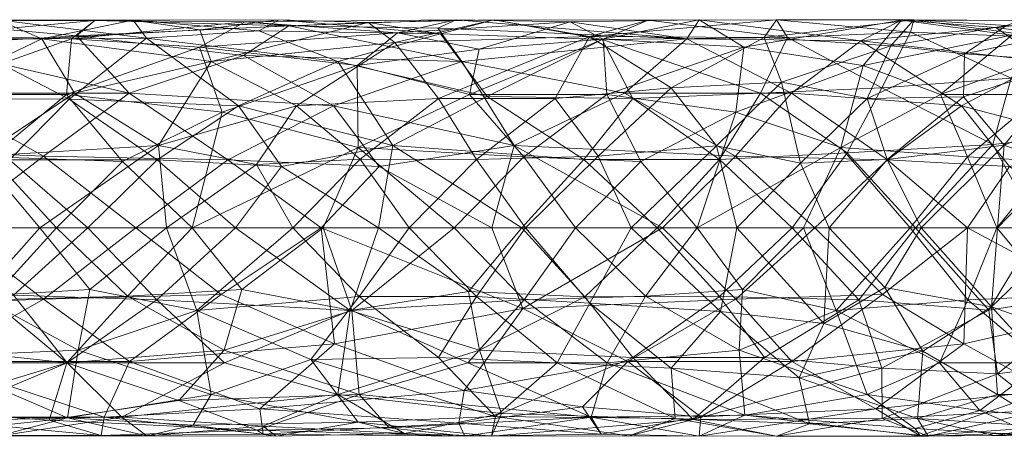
# Model space of a CAD drawing. Header units: millimetres. Extents: x -110 to 208, y -1 to 459.
# Tile 254 of 256: x 159 to 187, y 53 to 65. Entities that reach past the tile are written whole.
import ezdxf

# ---------------------------------------------------------------- set-up
doc = ezdxf.new("R2010")
doc.units = ezdxf.units.MM
doc.layers.add('A-GENM', color=13, linetype='Continuous')

# ---------------------------------------------------------------- blocks, each defined once
blk = doc.blocks.new('Model_FFAS9088-100500BF0 - Model_FFAS9088-100500BF0-430854-Preview')
at = {"layer": 'A-GENM', "lineweight": 9}
mesh = blk.add_polyface(dxfattribs=at)
corners = [(152.211, 2.377, 62.524), (159.531, 2.066, 62.78), (156.85, 0, 62.136), (163.814, 0, 75.651), (161.806, 1.918, 74.738), (159.904, 0, 74.876), (164.834, 1.963, 63.79), (161.999, 3.879, 64.257), (160.272, 3.715, 181.068), (158.556, 1.968, 182.947), (162.805, 1.966, 180.88), (157.69, 2.066, 170.801), (156.208, 3.879, 172.716), (160.421, 3.879, 170.568), (158.016, 2.045, 73.948), (160.198, 3.844, 73.265), (155.815, 3.844, 72.691), (162.842, 2.377, 168.157), (160.481, 5.539, 66.288), (155.594, 5.977, 67.54), (161.009, 5.981, 69.21), (156.94, 5.442, 180.233), (162.501, 5.47, 177.435), (158.211, 6, 176.832), (159.483, 5.444, 173.378), (154.363, 5.444, 175.864), (156.3, 3.879, 63.524), (164.677, 3.335, 74.872), (160.335, 5.45, 71.155), (156.367, 5.551, 70.397), (153.123, 5.998, 179.349), (156.017, 3.719, 183.058), (162.108, 5.985, 174.375), (159.43, 0, 169.485), (155.524, 0, 171.39), (163.071, 0, 167.342), (164.357, 4.798, 169.481), (153.849, 1.936, 172.621), (155.995, 0, 74.1), (155.995, 5.257, 65.193), (162.188, 0, 63.187), (156.562, 0, 184.229), (160.812, 0, 182.156), (153.84, 2.089, 185.027), (164.029, 5.708, 171.696), (165.34, 5.941, 70.72), (164.025, 5.21, 72.547)]
mesh.append_faces([[corners[k] for k in face] for face in [(3, 4, 5), (34, 11, 33)]], dxfattribs={"vtx0": -1, "vtx1": -1})
mesh.append_faces([[corners[k] for k in face] for face in [(0, 1, 2), (6, 1, 7), (8, 9, 10), (11, 12, 13), (14, 15, 16), (13, 17, 11), (18, 19, 20), (21, 8, 22), (23, 24, 25), (7, 1, 26), (15, 4, 27), (16, 28, 29), (21, 23, 30), (24, 12, 25), (23, 21, 22), (31, 8, 21), (32, 24, 23), (23, 22, 32), (12, 24, 13), (17, 33, 11), (13, 36, 17), (36, 13, 24), (11, 37, 12), (4, 14, 5), (28, 16, 15), (28, 20, 29), (20, 19, 29), (26, 39, 7), (14, 4, 15), (40, 1, 6), (0, 26, 1), (18, 7, 39), (39, 19, 18), (10, 9, 42), (9, 8, 31), (43, 41, 9), (31, 43, 9), (32, 44, 24), (20, 28, 45), (46, 28, 15)]], dxfattribs={"vtx0": -1, "vtx1": -1, "vtx2": -1})
mesh.append_faces([[corners[k] for k in face] for face in [(17, 35, 33)]], dxfattribs={"vtx0": -1, "vtx2": -1})
mesh.append_faces([[corners[k] for k in face] for face in [(38, 5, 14), (40, 2, 1), (41, 42, 9)]], dxfattribs={"vtx1": -1, "vtx2": -1})
mesh = blk.add_polyface(dxfattribs=at)
corners = [(167.882, 3.522, 65.562), (169.196, 1.77, 65.101), (164.834, 1.963, 63.79), (162.805, 1.966, 180.88), (165.143, 3.521, 178.744), (160.272, 3.715, 181.068), (164.025, 5.21, 72.547), (164.677, 3.335, 74.872), (168.557, 4.68, 75.083), (168.585, 2.323, 77.054), (166.591, 5.827, 68.745), (160.481, 5.539, 66.288), (161.009, 5.981, 69.21), (165.292, 4.968, 66.308), (161.999, 3.879, 64.257), (162.501, 5.47, 177.435), (168.006, 4.798, 175.695), (165.733, 5.682, 175.071), (164.357, 4.798, 169.481), (169.639, 5.34, 167.168), (166.812, 3.523, 166.498), (162.842, 2.377, 168.157), (169.59, 2.379, 176.972), (162.108, 5.985, 174.375), (164.029, 5.708, 171.696), (168.873, 5.921, 169.792), (166.316, 5.999, 172.607), (168.644, 1.986, 164.301), (165.664, 1.831, 166.214), (170.957, 5.595, 172.182), (166.384, 1.769, 179.065), (163.814, 0, 75.651), (160.198, 3.844, 73.265), (165.34, 5.941, 70.72), (161.806, 1.918, 74.738), (171.574, 4.798, 68.374), (167.525, 0, 64.238), (162.188, 0, 63.187), (163.071, 0, 167.342), (166.712, 0, 165.199), (165.061, 0, 180.082), (160.812, 0, 182.156), (169.177, 0, 177.658), (169.719, 5.622, 73.792), (160.335, 5.45, 71.155), (159.483, 5.444, 173.378), (167.584, 0, 77.344), (171.412, 5.994, 72.582)]
mesh.append_faces([[corners[k] for k in face] for face in [(37, 2, 36), (38, 28, 39), (46, 9, 31)]], dxfattribs={"vtx0": -1, "vtx1": -1})
mesh.append_faces([[corners[k] for k in face] for face in [(0, 1, 2), (3, 4, 5), (6, 7, 8), (8, 7, 9), (10, 11, 12), (13, 14, 11), (15, 16, 17), (18, 19, 20), (18, 20, 21), (16, 4, 22), (15, 17, 23), (4, 16, 15), (24, 25, 18), (26, 24, 23), (20, 27, 28), (21, 20, 28), (17, 16, 29), (30, 22, 4), (9, 7, 31), (32, 7, 6), (33, 10, 12), (13, 0, 14), (7, 34, 31), (10, 35, 13), (1, 36, 2), (0, 2, 14), (10, 13, 11), (28, 38, 21), (28, 27, 39), (40, 30, 3), (5, 4, 15), (3, 30, 4), (43, 6, 8), (33, 44, 6), (18, 45, 24), (17, 26, 23), (19, 18, 25), (26, 17, 29), (26, 25, 24), (10, 33, 47), (33, 6, 43)]], dxfattribs={"vtx0": -1, "vtx1": -1, "vtx2": -1})
mesh.append_faces([[corners[k] for k in face] for face in [(30, 40, 42)]], dxfattribs={"vtx0": -1, "vtx2": -1})
mesh.append_faces([[corners[k] for k in face] for face in [(41, 40, 3)]], dxfattribs={"vtx1": -1, "vtx2": -1})
mesh = blk.add_polyface(dxfattribs=at)
corners = [(168.644, 1.986, 164.301), (166.812, 3.523, 166.498), (170.901, 3.725, 163.861), (166.316, 5.999, 172.607), (170.957, 5.595, 172.182), (168.873, 5.921, 169.792), (171.797, 3.844, 77.685), (173.358, 2.045, 79.838), (175.741, 3.844, 80.2), (170.059, 0, 162.724), (171.991, 1.972, 161.82), (172.498, 6, 168.591), (175.25, 5.52, 163.456), (169.639, 5.34, 167.168), (168.585, 2.323, 77.054), (175.606, 5.427, 169.411), (174.261, 3.725, 161.224), (173.405, 0, 160.249), (175.5, 2.069, 158.931), (166.712, 0, 165.199), (172.301, 3.791, 174.27), (173.294, 0, 175.233), (175.086, 1.977, 173.617), (169.59, 2.379, 176.972), (166.384, 1.769, 179.065), (169.177, 0, 177.658), (168.006, 4.798, 175.695), (172.074, 5.154, 76.081), (175.64, 5.434, 77.628), (174.689, 5.937, 75.044), (171.412, 5.994, 72.582), (169.719, 5.622, 73.792), (178.044, 5.444, 73.147), (170.882, 5.752, 70.14), (171.354, 0, 79.037), (174.847, 0, 81.514), (167.584, 0, 77.344), (168.557, 4.68, 75.083), (166.591, 5.827, 68.745), (171.574, 4.798, 68.374), (165.34, 5.941, 70.72), (173.082, 2.377, 66.969), (167.882, 3.522, 65.562), (172.438, 0, 66.441), (169.196, 1.77, 65.101), (176.255, 3.879, 69.655), (165.292, 4.968, 66.308), (177.351, 0, 68.643), (167.525, 0, 64.238)]
mesh.append_faces([[corners[k] for k in face] for face in [(19, 0, 9), (35, 7, 34), (21, 23, 25)]], dxfattribs={"vtx0": -1, "vtx1": -1})
mesh.append_faces([[corners[k] for k in face] for face in [(0, 1, 2), (3, 4, 5), (6, 7, 8), (9, 0, 10), (11, 12, 13), (6, 14, 7), (15, 11, 4), (10, 0, 2), (2, 1, 13), (2, 13, 12), (5, 11, 13), (16, 2, 12), (17, 10, 18), (10, 2, 16), (10, 16, 18), (15, 4, 20), (21, 22, 23), (20, 23, 22), (24, 25, 23), (20, 26, 23), (26, 20, 4), (27, 6, 28), (29, 30, 31), (32, 33, 30), (14, 34, 7), (6, 37, 14), (27, 37, 6), (38, 33, 39), (40, 31, 30), (39, 41, 42), (41, 43, 44), (45, 41, 39), (42, 46, 39), (41, 44, 42), (37, 27, 31), (29, 31, 27), (11, 5, 4), (28, 29, 27), (39, 33, 32), (33, 38, 30)]], dxfattribs={"vtx0": -1, "vtx1": -1, "vtx2": -1})
mesh.append_faces([[corners[k] for k in face] for face in [(41, 47, 43)]], dxfattribs={"vtx0": -1, "vtx2": -1})
mesh.append_faces([[corners[k] for k in face] for face in [(17, 9, 10), (36, 34, 14), (43, 48, 44)]], dxfattribs={"vtx1": -1, "vtx2": -1})
mesh = blk.add_polyface(dxfattribs=at)
corners = [(180.94, 5.488, 164.876), (180.63, 6, 161.873), (176.938, 5.984, 165.679), (177.351, 0, 68.643), (173.082, 2.377, 66.969), (179.451, 2.066, 70.352), (175.086, 1.977, 173.617), (176.491, 3.725, 171.426), (172.301, 3.791, 174.27), (178.897, 2.362, 155.866), (175.5, 2.069, 158.931), (177.599, 4.038, 158.632), (180.775, 4.199, 155.694), (180.27, 5.488, 158.859), (174.261, 3.725, 161.224), (175.64, 5.434, 77.628), (178.407, 6, 76.444), (174.689, 5.937, 75.044), (176.725, 1.918, 82.272), (174.847, 0, 81.514), (178.34, 0, 83.99), (177.189, 0, 172.352), (178.988, 1.972, 170.736), (181.056, 3.879, 72.71), (176.255, 3.879, 69.655), (179.692, 5.21, 81.177), (175.25, 5.52, 163.456), (179.485, 0, 154.563), (176.445, 0, 157.406), (181.32, 1.868, 153.008), (173.405, 0, 160.249), (172.498, 6, 168.591), (175.606, 5.427, 169.411), (180.171, 3.884, 168.375), (173.294, 0, 175.233), (181.083, 0, 169.472), (173.358, 2.045, 79.838), (182.475, 2.323, 87.25), (179.461, 3.335, 83.621), (175.741, 3.844, 80.2), (171.797, 3.844, 77.685), (181.736, 0, 71.749), (183.053, 5.389, 76.673), (178.044, 5.444, 73.147), (171.574, 4.798, 68.374), (171.412, 5.994, 72.582)]
mesh.append_faces([[corners[k] for k in face] for face in [(0, 1, 2), (3, 4, 5), (6, 7, 8), (9, 10, 11), (12, 11, 13), (10, 14, 11), (15, 16, 17), (6, 21, 22), (23, 5, 24), (16, 15, 25), (22, 7, 6), (11, 12, 9), (11, 26, 13), (2, 1, 26), (10, 9, 28), (12, 29, 9), (11, 14, 26), (1, 13, 26), (9, 29, 27), (31, 32, 2), (32, 33, 0), (31, 2, 26), (2, 32, 0), (7, 32, 8), (22, 33, 7), (7, 33, 32), (18, 36, 19), (37, 38, 20), (39, 38, 25), (15, 39, 25), (39, 15, 40), (38, 39, 18), (36, 18, 39), (38, 18, 20), (16, 42, 43), (17, 16, 43), (44, 43, 24), (4, 24, 5), (23, 24, 43), (45, 17, 43)]], dxfattribs={"vtx0": -1, "vtx1": -1, "vtx2": -1})
mesh.append_faces([[corners[k] for k in face] for face in [(18, 19, 20)]], dxfattribs={"vtx0": -1, "vtx2": -1})
mesh.append_faces([[corners[k] for k in face] for face in [(27, 28, 9), (28, 30, 10), (34, 21, 6), (21, 35, 22), (41, 3, 5)]], dxfattribs={"vtx1": -1, "vtx2": -1})
mesh = blk.add_polyface(dxfattribs=at)
corners = [(182.661, 2.165, 167.587), (186.858, 2.404, 163.476), (183.66, 4.038, 165.115), (185.948, 3.522, 76.213), (187.338, 1.77, 76.277), (183.827, 1.963, 73.411), (179.451, 2.066, 70.352), (181.056, 3.879, 72.71), (184.631, 0, 166.153), (178.044, 5.444, 73.147), (183.053, 5.389, 76.673), (180.94, 5.488, 164.876), (184.485, 5.644, 160.952), (180.63, 6, 161.873), (183.237, 3.725, 152.318), (186.008, 3.775, 148.875), (183.81, 1.972, 150.097), (187.378, 4.316, 161.013), (183.127, 4.68, 85.372), (179.461, 3.335, 83.621), (182.475, 2.323, 87.25), (184.229, 5.988, 81.735), (178.407, 6, 76.444), (179.692, 5.21, 81.177), (187.397, 5.551, 87.87), (184.584, 5.994, 157.485), (181.32, 1.868, 153.008), (182.14, 0, 151.414), (179.485, 0, 154.563), (185.347, 3.844, 89.052), (186.124, 2.045, 91.653), (187.177, 2.385, 145.738), (180.27, 5.488, 158.859), (184.796, 0, 148.266), (180.775, 4.199, 155.694), (186.035, 5.014, 151.104), (183.916, 5.244, 154.274), (187.245, 5.834, 152.631), (180.171, 3.884, 168.375), (181.083, 0, 169.472), (178.988, 1.972, 170.736), (184.474, 0, 90.177), (181.407, 0, 87.084), (181.736, 0, 71.749), (186.122, 0, 74.855), (178.34, 0, 83.99), (186.94, 5.773, 81.565)]
mesh.append_faces([[corners[k] for k in face] for face in [(27, 16, 33), (43, 5, 44), (42, 20, 45)]], dxfattribs={"vtx0": -1, "vtx1": -1})
mesh.append_faces([[corners[k] for k in face] for face in [(0, 1, 2), (3, 4, 5), (6, 7, 5), (1, 0, 8), (7, 9, 10), (11, 12, 13), (14, 15, 16), (12, 2, 17), (18, 19, 20), (21, 22, 23), (24, 21, 18), (25, 13, 12), (10, 3, 7), (29, 20, 30), (15, 31, 16), (13, 25, 32), (26, 16, 27), (31, 33, 16), (26, 34, 14), (35, 15, 14), (36, 34, 32), (36, 14, 34), (36, 25, 37), (25, 36, 32), (16, 26, 14), (2, 12, 11), (2, 38, 0), (38, 40, 0), (40, 39, 0), (38, 2, 11), (20, 41, 30), (29, 18, 20), (18, 29, 24), (19, 18, 23), (22, 21, 10), (23, 18, 21), (36, 35, 14), (43, 6, 5), (3, 5, 7), (21, 46, 10)]], dxfattribs={"vtx0": -1, "vtx1": -1, "vtx2": -1})
mesh.append_faces([[corners[k] for k in face] for face in [(26, 27, 28), (0, 39, 8)]], dxfattribs={"vtx0": -1, "vtx2": -1})
mesh.append_faces([[corners[k] for k in face] for face in [(42, 41, 20)]], dxfattribs={"vtx1": -1, "vtx2": -1})
mesh = blk.add_polyface(dxfattribs=at)
corners = [(186.124, 2.045, 91.653), (188.266, 3.844, 92.81), (185.347, 3.844, 89.052), (189.465, 0, 97.216), (188.513, 1.918, 95.091), (186.969, 0, 93.697), (188.899, 5.977, 85.308), (184.229, 5.988, 81.735), (187.397, 5.551, 87.87), (187.245, 5.834, 152.631), (191.357, 5.729, 152.482), (189.434, 5.713, 148.953), (189.126, 4.798, 146.235), (189.889, 3.513, 142.559), (187.177, 2.385, 145.738), (189.807, 5.45, 91.359), (187.378, 4.316, 161.013), (192.485, 3.544, 156.064), (188.379, 5.488, 157.278), (183.916, 5.244, 154.274), (186.035, 5.014, 151.104), (186.991, 0, 144.879), (184.796, 0, 148.266), (186.008, 3.775, 148.875), (184.584, 5.994, 157.485), (187.657, 5.98, 155.128), (184.485, 5.644, 160.952), (183.66, 4.038, 165.115), (186.858, 2.404, 163.476), (190.025, 2.748, 159.821), (184.631, 0, 166.153), (188.179, 0, 162.835), (190.422, 1.961, 139.882), (188.738, 1.814, 142.84), (184.474, 0, 90.177), (190.638, 3.335, 97.219), (191.638, 5.981, 90.418), (186.94, 5.773, 81.565), (189.187, 0, 141.492), (188.354, 4.798, 80.194), (190.265, 2.377, 79.422), (185.948, 3.522, 76.213), (189.893, 0, 78.658), (187.338, 1.77, 76.277), (190.875, 5.257, 83.977), (183.053, 5.389, 76.673), (186.122, 0, 74.855), (183.827, 1.963, 73.411)]
mesh.append_faces([[corners[k] for k in face] for face in [(3, 4, 5), (5, 0, 34), (21, 33, 38)]], dxfattribs={"vtx0": -1, "vtx1": -1})
mesh.append_faces([[corners[k] for k in face] for face in [(0, 1, 2), (6, 7, 8), (9, 10, 11), (12, 13, 14), (2, 15, 8), (16, 17, 18), (19, 9, 20), (23, 12, 14), (20, 11, 12), (24, 25, 9), (18, 24, 26), (18, 26, 16), (16, 27, 28), (29, 16, 28), (31, 29, 28), (32, 33, 13), (33, 14, 13), (4, 0, 5), (15, 2, 1), (35, 1, 4), (15, 36, 8), (36, 6, 8), (6, 37, 7), (0, 4, 1), (35, 4, 3), (23, 20, 12), (33, 21, 14), (33, 32, 38), (39, 40, 41), (40, 42, 43), (6, 44, 37), (39, 41, 45), (37, 39, 45), (43, 46, 47), (40, 43, 41), (25, 18, 10), (9, 11, 20), (9, 25, 10), (25, 24, 18), (39, 37, 44)]], dxfattribs={"vtx0": -1, "vtx1": -1, "vtx2": -1})
mesh.append_faces([[corners[k] for k in face] for face in [(14, 21, 22)]], dxfattribs={"vtx0": -1, "vtx2": -1})
mesh.append_faces([[corners[k] for k in face] for face in [(30, 31, 28), (42, 46, 43)]], dxfattribs={"vtx1": -1, "vtx2": -1})
mesh = blk.add_polyface(dxfattribs=at)
corners = [(157.673, -1.966, 170.77), (160.533, -3.521, 170.19), (156.149, -3.715, 172.595), (161.952, -1.963, 74.761), (158.017, -2.066, 73.94), (160.204, -3.879, 73.237), (153.75, -1.968, 172.68), (159.532, -2.045, 62.772), (162.005, -3.844, 64.229), (156.395, -3.844, 63.501), (153.01, -5.998, 179.094), (158.211, -6, 176.832), (156.48, -5.444, 180.444), (156.562, 0, 184.229), (158.672, -1.936, 182.905), (160.812, 0, 182.156), (159.699, -5.539, 70.833), (155.542, -5.977, 68.591), (161.194, -5.981, 68.284), (165.676, -5.827, 71.452), (154.807, -5.442, 175.654), (160.224, -5.47, 173.06), (161.783, -5.444, 177.87), (163.423, -4.968, 72.774), (159.904, 0, 74.876), (155.995, 0, 74.1), (161.281, -5.45, 66.225), (156.706, -5.551, 65.856), (163.835, -5.682, 171.715), (162.508, -5.985, 175.126), (160.214, -3.879, 180.948), (164.357, -4.798, 169.481), (164.744, -3.879, 178.639), (162.79, -2.066, 180.847), (155.426, -3.361, 183.611), (160.863, -1.769, 169.014), (163.944, -2.379, 167.511), (164.649, -1.918, 63.726), (162.188, 0, 63.187), (156.85, 0, 62.136), (152.476, -2.323, 62.495), (155.744, -3.879, 72.658), (155.673, -5.257, 70.967), (163.814, 0, 75.651), (159.43, 0, 169.485), (155.524, 0, 171.39), (163.071, 0, 167.342)]
mesh.append_faces([[corners[k] for k in face] for face in [(13, 14, 15), (24, 3, 43)]], dxfattribs={"vtx0": -1, "vtx1": -1})
mesh.append_faces([[corners[k] for k in face] for face in [(0, 1, 2), (3, 4, 5), (2, 6, 0), (7, 8, 9), (10, 11, 12), (16, 17, 18), (19, 16, 18), (20, 2, 21), (11, 22, 12), (23, 5, 16), (9, 26, 27), (21, 28, 29), (22, 30, 12), (11, 20, 21), (29, 22, 11), (1, 31, 21), (11, 21, 29), (30, 22, 32), (14, 33, 15), (30, 34, 12), (34, 30, 14), (33, 14, 30), (34, 14, 13), (35, 36, 1), (37, 7, 38), (26, 9, 8), (39, 7, 40), (9, 40, 7), (26, 18, 27), (18, 17, 27), (41, 42, 5), (7, 37, 8), (4, 3, 24), (4, 41, 5), (16, 5, 42), (42, 17, 16), (44, 35, 0), (2, 1, 21), (0, 6, 45), (0, 35, 1)]], dxfattribs={"vtx0": -1, "vtx1": -1, "vtx2": -1})
mesh.append_faces([[corners[k] for k in face] for face in [(4, 24, 25), (35, 44, 46)]], dxfattribs={"vtx0": -1, "vtx2": -1})
mesh.append_faces([[corners[k] for k in face] for face in [(39, 38, 7), (45, 44, 0)]], dxfattribs={"vtx1": -1, "vtx2": -1})
mesh = blk.add_polyface(dxfattribs=at)
corners = [(164.732, -3.522, 74.753), (165.236, -1.77, 75.862), (161.952, -1.963, 74.761), (167.525, 0, 64.238), (164.649, -1.918, 63.726), (162.188, 0, 63.187), (164.744, -3.879, 178.639), (168.006, -4.798, 175.695), (168.357, -2.377, 177.696), (166.23, -5.999, 172.46), (168.591, -5.595, 168.55), (169.926, -5.921, 171.426), (162.79, -2.066, 180.847), (160.214, -3.879, 180.948), (162.005, -3.844, 64.229), (167.908, -3.335, 65.433), (160.224, -5.47, 173.06), (164.357, -4.798, 169.481), (163.835, -5.682, 171.715), (160.533, -3.521, 170.19), (163.944, -2.379, 167.511), (165.855, -5.708, 174.911), (162.508, -5.985, 175.126), (165.061, 0, 180.082), (160.812, 0, 182.156), (169.177, 0, 177.658), (161.783, -5.444, 177.87), (166.712, 0, 165.199), (168.618, -1.977, 164.315), (167.226, -3.791, 166.476), (160.863, -1.769, 169.014), (163.071, 0, 167.342), (165.754, -5.21, 66.851), (165.856, -5.941, 69.123), (165.676, -5.827, 71.452), (161.194, -5.981, 68.284), (163.423, -4.968, 72.774), (160.204, -3.879, 73.237), (169.476, -5.752, 73.252), (168.619, -4.798, 74.945), (168.408, -2.377, 76.945), (167.584, 0, 77.344), (163.814, 0, 75.651), (159.699, -5.539, 70.833), (161.281, -5.45, 66.225), (171.655, -5.994, 72.088), (171.486, -5.622, 69.988)]
mesh.append_faces([[corners[k] for k in face] for face in [(3, 4, 5), (24, 12, 23), (27, 20, 31)]], dxfattribs={"vtx0": -1, "vtx1": -1})
mesh.append_faces([[corners[k] for k in face] for face in [(0, 1, 2), (6, 7, 8), (9, 10, 11), (12, 13, 6), (14, 4, 15), (16, 17, 18), (17, 19, 20), (21, 11, 7), (9, 21, 22), (8, 23, 12), (12, 6, 8), (7, 6, 26), (18, 17, 10), (27, 28, 20), (29, 20, 28), (30, 31, 20), (29, 17, 20), (17, 29, 10), (14, 15, 32), (33, 34, 35), (36, 0, 37), (34, 38, 39), (15, 4, 3), (39, 40, 0), (40, 41, 1), (34, 39, 36), (1, 42, 2), (0, 2, 37), (0, 36, 39), (34, 36, 43), (40, 1, 0), (33, 44, 32), (7, 26, 21), (18, 9, 22), (22, 21, 26), (9, 18, 10), (9, 11, 21), (35, 44, 33), (32, 44, 14), (34, 33, 45), (33, 32, 46)]], dxfattribs={"vtx0": -1, "vtx1": -1, "vtx2": -1})
mesh.append_faces([[corners[k] for k in face] for face in [(8, 25, 23)]], dxfattribs={"vtx0": -1, "vtx2": -1})
mesh.append_faces([[corners[k] for k in face] for face in [(41, 42, 1)]], dxfattribs={"vtx1": -1, "vtx2": -1})
mesh = blk.add_polyface(dxfattribs=at)
corners = [(171.354, 0, 79.037), (168.408, -2.377, 76.945), (173.362, -2.066, 79.832), (168.618, -1.977, 164.315), (170.901, -3.725, 163.861), (167.226, -3.791, 166.476), (165.754, -5.21, 66.851), (167.908, -3.335, 65.433), (171.637, -4.68, 68.235), (173.329, -2.323, 67.06), (170.059, 0, 162.724), (171.991, -1.972, 161.82), (175.758, -3.879, 80.177), (171.744, -3.879, 77.622), (172.54, -5.427, 165.315), (172.423, -6, 168.486), (168.591, -5.595, 168.55), (168.006, -4.798, 175.695), (172.718, -5.34, 171.692), (172.077, -3.523, 174.662), (168.357, -2.377, 177.696), (175.113, -1.986, 173.594), (171.763, -1.831, 175.879), (176.491, -3.725, 171.426), (169.926, -5.921, 171.426), (176.386, -5.984, 165.002), (174.318, -3.884, 161.346), (175.256, -2.165, 159.196), (166.712, 0, 165.199), (173.405, 0, 160.249), (175.582, -5.937, 73.559), (171.655, -5.994, 72.088), (171.486, -5.622, 69.988), (175.291, -5.444, 77.375), (169.476, -5.752, 73.252), (176.349, -3.844, 69.675), (175.045, -5.154, 70.704), (167.525, 0, 64.238), (165.856, -5.941, 69.123), (174.847, 0, 81.514), (168.619, -4.798, 74.945), (169.177, 0, 177.658), (173.294, 0, 175.233), (167.584, 0, 77.344), (172.438, 0, 66.441), (165.676, -5.827, 71.452)]
mesh.append_faces([[corners[k] for k in face] for face in [(41, 22, 42), (44, 9, 37)]], dxfattribs={"vtx0": -1, "vtx1": -1})
mesh.append_faces([[corners[k] for k in face] for face in [(0, 1, 2), (3, 4, 5), (6, 7, 8), (8, 7, 9), (3, 10, 11), (12, 2, 13), (11, 4, 3), (14, 15, 16), (17, 18, 19), (17, 19, 20), (19, 21, 22), (23, 19, 18), (24, 15, 18), (20, 19, 22), (15, 14, 25), (14, 16, 5), (4, 14, 5), (11, 26, 4), (26, 11, 27), (11, 29, 27), (4, 26, 14), (30, 31, 32), (33, 34, 31), (35, 8, 9), (36, 8, 35), (9, 7, 37), (38, 32, 31), (40, 33, 13), (1, 13, 2), (12, 13, 33), (13, 1, 40), (22, 41, 20), (22, 21, 42), (8, 36, 32), (30, 32, 36), (32, 6, 8), (18, 17, 24), (15, 24, 16), (31, 30, 33), (40, 34, 33), (34, 45, 31)]], dxfattribs={"vtx0": -1, "vtx1": -1, "vtx2": -1})
mesh.append_faces([[corners[k] for k in face] for face in [(1, 0, 43)]], dxfattribs={"vtx0": -1, "vtx2": -1})
mesh.append_faces([[corners[k] for k in face] for face in [(28, 10, 3), (10, 29, 11), (39, 0, 2)]], dxfattribs={"vtx1": -1, "vtx2": -1})
mesh = blk.add_polyface(dxfattribs=at)
corners = [(175.256, -2.165, 159.196), (179.021, -2.404, 155.765), (177.599, -4.038, 158.632), (177.707, -5.488, 161.258), (180.63, -6, 161.873), (176.386, -5.984, 165.002), (179.558, -3.522, 83.532), (179.648, -1.77, 84.783), (176.858, -1.963, 82.357), (173.362, -2.066, 79.832), (175.758, -3.879, 80.177), (176.445, 0, 157.406), (176.491, -3.725, 171.426), (180.283, -3.725, 168.451), (178.988, -1.972, 170.736), (175.291, -5.444, 77.375), (179.712, -5.389, 80.756), (176.349, -3.844, 69.675), (179.456, -2.045, 70.346), (181.073, -3.844, 72.687), (181.579, -5.644, 158.103), (181.284, -4.316, 155.325), (177.189, 0, 172.352), (175.113, -1.986, 173.594), (178.451, -5.434, 73.39), (178.407, -6, 76.444), (175.582, -5.937, 73.559), (172.423, -6, 168.486), (178.23, -5.52, 167.097), (172.718, -5.34, 171.692), (173.329, -2.323, 67.06), (183.484, -5.21, 76.589), (181.083, 0, 169.472), (172.077, -3.523, 174.662), (173.294, 0, 175.233), (174.318, -3.884, 161.346), (172.54, -5.427, 165.315), (179.485, 0, 154.563), (173.405, 0, 160.249), (181.99, -2.748, 152.804), (175.045, -5.154, 70.704), (177.351, 0, 68.643), (181.736, 0, 71.749), (172.438, 0, 66.441), (174.847, 0, 81.514), (178.34, 0, 83.99), (181.407, 0, 87.084)]
mesh.append_faces([[corners[k] for k in face] for face in [(22, 14, 32), (34, 23, 22), (42, 18, 41), (44, 8, 45)]], dxfattribs={"vtx0": -1, "vtx1": -1})
mesh.append_faces([[corners[k] for k in face] for face in [(0, 1, 2), (3, 4, 5), (6, 7, 8), (9, 10, 8), (1, 0, 11), (12, 13, 14), (10, 15, 16), (17, 18, 19), (3, 20, 4), (20, 2, 21), (22, 23, 14), (24, 25, 26), (27, 28, 29), (16, 6, 10), (17, 30, 18), (25, 24, 31), (14, 23, 12), (12, 29, 28), (13, 12, 28), (5, 4, 28), (33, 12, 23), (2, 20, 3), (21, 2, 1), (2, 35, 0), (36, 35, 3), (27, 5, 28), (5, 36, 3), (37, 39, 1), (35, 2, 3), (19, 24, 17), (40, 17, 24), (30, 41, 18), (25, 16, 15), (26, 25, 15), (44, 9, 8), (7, 45, 8), (6, 8, 10), (24, 26, 40)]], dxfattribs={"vtx0": -1, "vtx1": -1, "vtx2": -1})
mesh.append_faces([[corners[k] for k in face] for face in [(0, 38, 11)]], dxfattribs={"vtx0": -1, "vtx2": -1})
mesh.append_faces([[corners[k] for k in face] for face in [(11, 37, 1), (43, 41, 30), (46, 45, 7)]], dxfattribs={"vtx1": -1, "vtx2": -1})
mesh = blk.add_polyface(dxfattribs=at)
corners = [(181.284, -4.316, 155.325), (181.99, -2.748, 152.804), (184.842, -3.544, 150.119), (182.342, -2.377, 87.078), (186.13, -2.066, 91.649), (184.474, 0, 90.177), (186.742, -2.362, 163.62), (182.994, -2.069, 167.34), (183.66, -4.038, 165.115), (186.991, -4.199, 161.597), (183.667, -5.488, 162.323), (180.283, -3.725, 168.451), (184.796, 0, 148.266), (186.816, -2.27, 146.188), (183.744, -1.712, 150.045), (184.758, -5.988, 81.178), (178.407, -6, 76.444), (183.484, -5.21, 76.589), (183.683, -1.918, 73.28), (181.736, 0, 71.749), (186.122, 0, 74.855), (184.996, -5.994, 157.862), (180.63, -6, 161.873), (181.579, -5.644, 158.103), (184.69, -5.488, 154.126), (178.23, -5.52, 167.097), (181.083, 0, 169.472), (178.988, -1.972, 170.736), (184.631, 0, 166.153), (179.021, -2.404, 155.765), (182.14, 0, 151.414), (179.485, 0, 154.563), (179.456, -2.045, 70.346), (179.712, -5.389, 80.756), (183.235, -4.798, 85.266), (186.482, -5.257, 87.742), (185.318, -3.879, 88.973), (181.073, -3.844, 72.687), (186.021, -3.335, 76.104), (178.451, -5.434, 73.39), (179.558, -3.522, 83.532), (181.407, 0, 87.084), (179.648, -1.77, 84.783), (184.62, -5.773, 83.865), (186.903, -5.98, 154.504), (186.989, -4.796, 149.326)]
mesh.append_faces([[corners[k] for k in face] for face in [(30, 1, 31)]], dxfattribs={"vtx0": -1, "vtx1": -1})
mesh.append_faces([[corners[k] for k in face] for face in [(0, 1, 2), (3, 4, 5), (6, 7, 8), (9, 8, 10), (7, 11, 8), (12, 13, 14), (15, 16, 17), (21, 22, 23), (0, 2, 24), (8, 25, 10), (22, 21, 10), (7, 26, 27), (7, 6, 28), (27, 11, 7), (8, 11, 25), (22, 10, 25), (24, 21, 23), (24, 23, 0), (1, 0, 29), (2, 1, 14), (30, 14, 1), (2, 14, 13), (18, 32, 19), (16, 15, 33), (34, 35, 36), (37, 38, 17), (39, 37, 17), (38, 37, 18), (32, 18, 37), (38, 18, 20), (36, 4, 3), (34, 3, 40), (3, 41, 42), (36, 3, 34), (34, 40, 33), (43, 34, 33), (3, 42, 40), (44, 21, 24), (15, 43, 33), (34, 43, 35), (2, 45, 24)]], dxfattribs={"vtx0": -1, "vtx1": -1, "vtx2": -1})
mesh.append_faces([[corners[k] for k in face] for face in [(18, 19, 20), (3, 5, 41)]], dxfattribs={"vtx0": -1, "vtx2": -1})
mesh.append_faces([[corners[k] for k in face] for face in [(28, 26, 7), (30, 12, 14)]], dxfattribs={"vtx1": -1, "vtx2": -1})
mesh = blk.add_polyface(dxfattribs=at)
corners = [(190.758, -3.522, 97.166), (190.425, -1.77, 98.357), (188.611, -1.963, 95.213), (188.102, -5.977, 85.998), (184.758, -5.988, 81.178), (190.891, -5.551, 84.948), (186.13, -2.066, 91.649), (188.289, -3.879, 92.793), (189.551, -5.539, 90.661), (192.409, -5.981, 89.871), (188.462, -4.68, 80.088), (186.021, -3.335, 76.104), (190.463, -2.323, 79.594), (189.845, -1.868, 160.582), (191.302, 0, 159.13), (188.179, 0, 162.835), (191.057, -4.968, 94.761), (186.969, 0, 93.697), (184.474, 0, 90.177), (183.66, -4.038, 165.115), (186.991, -4.199, 161.597), (186.742, -2.362, 163.62), (188.317, -5.244, 158.101), (189.444, -5.834, 154.366), (191.235, -5.014, 155.153), (189.126, -4.798, 146.235), (188.48, -5.729, 150.376), (186.989, -4.796, 149.326), (184.631, 0, 166.153), (190.427, -3.725, 158.385), (183.667, -5.488, 162.323), (184.996, -5.994, 157.862), (186.903, -5.98, 154.504), (184.69, -5.488, 154.126), (186.816, -2.27, 146.188), (184.842, -3.544, 150.119), (189.679, -3.277, 142.6), (186.991, 0, 144.879), (189.187, 0, 141.492), (183.484, -5.21, 76.589), (184.62, -5.773, 83.865), (185.318, -3.879, 88.973), (186.482, -5.257, 87.742), (186.122, 0, 74.855), (189.465, 0, 97.216), (184.796, 0, 148.266), (189.893, 0, 78.658), (191.525, -5.675, 145.527)]
mesh.append_faces([[corners[k] for k in face] for face in [(17, 2, 44), (46, 12, 43)]], dxfattribs={"vtx0": -1, "vtx1": -1})
mesh.append_faces([[corners[k] for k in face] for face in [(0, 1, 2), (3, 4, 5), (2, 6, 7), (8, 3, 9), (10, 11, 12), (5, 4, 10), (16, 7, 8), (19, 20, 21), (22, 23, 24), (25, 26, 27), (20, 13, 21), (13, 20, 29), (22, 20, 30), (22, 29, 20), (31, 32, 23), (22, 31, 23), (31, 22, 30), (21, 13, 15), (26, 33, 27), (34, 27, 35), (25, 34, 36), (11, 10, 39), (3, 40, 4), (41, 42, 7), (12, 11, 43), (39, 10, 4), (22, 24, 29), (6, 2, 17), (1, 44, 2), (6, 41, 7), (8, 7, 42), (0, 2, 7), (42, 3, 8), (3, 42, 40), (36, 34, 38), (32, 33, 26), (23, 32, 26), (25, 47, 26), (25, 27, 34)]], dxfattribs={"vtx0": -1, "vtx1": -1, "vtx2": -1})
mesh.append_faces([[corners[k] for k in face] for face in [(13, 14, 15), (6, 17, 18), (34, 45, 37)]], dxfattribs={"vtx0": -1, "vtx2": -1})
mesh.append_faces([[corners[k] for k in face] for face in [(15, 28, 21), (37, 38, 34)]], dxfattribs={"vtx1": -1, "vtx2": -1})

msp = doc.modelspace()

# ---------------------------------------------------------------- block references
at = {"layer": 'A-GENM', "lineweight": 9}
msp.add_blockref('Model_FFAS9088-100500BF0 - Model_FFAS9088-100500BF0-430854-Preview', (0, 58.7), dxfattribs=at)

doc.saveas('drawing.dxf')
